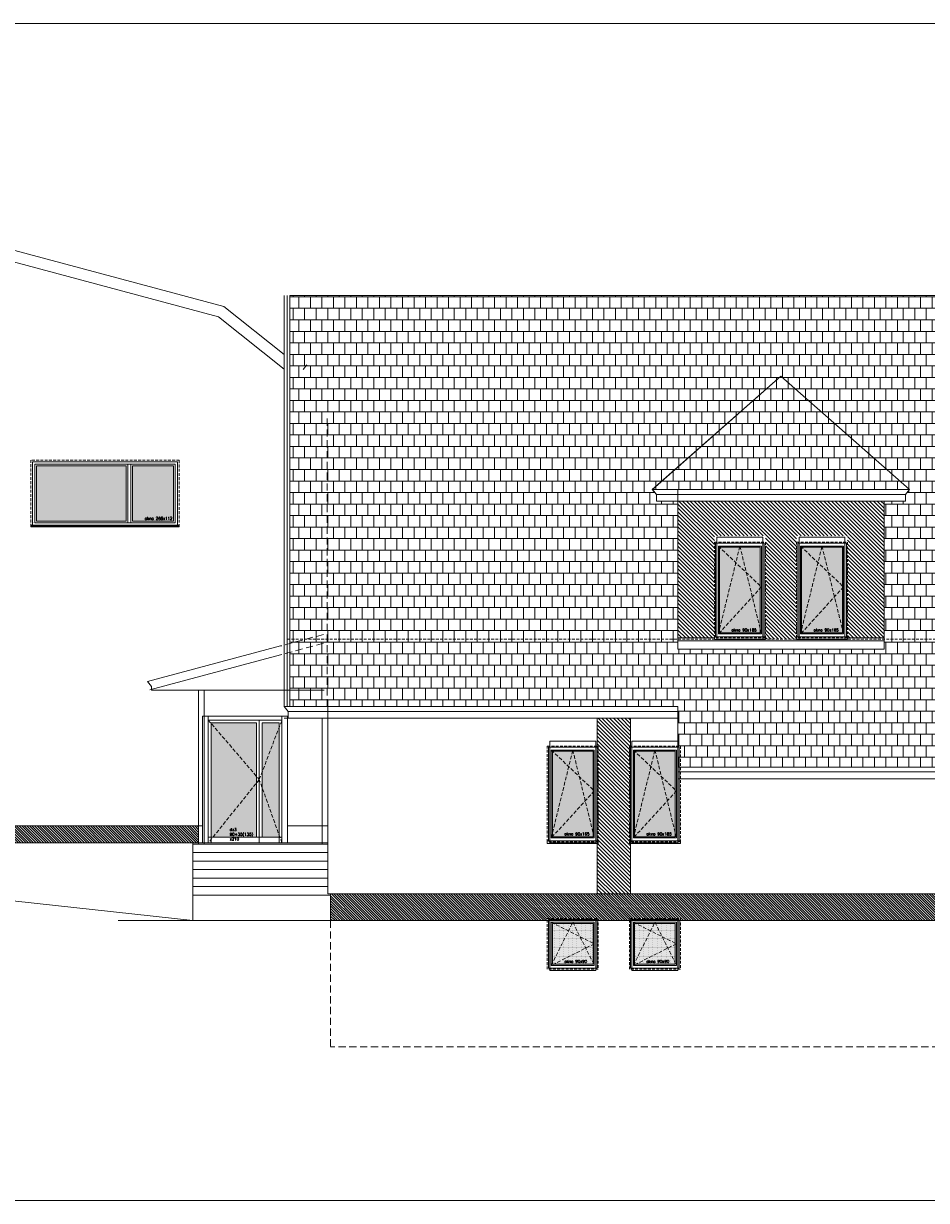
# Model space of a CAD drawing. Header units: millimetres. Extents: x -82287 to 177822, y -399756 to 0.
# Tile 34 of 228: x 62668 to 64262, y -241777 to -239700. Entities that reach past the tile are written whole.
import ezdxf
from ezdxf.enums import TextEntityAlignment as Align

# ---------------------------------------------------------------- set-up
doc = ezdxf.new("R2010")
doc.units = ezdxf.units.MM
doc.header["$MEASUREMENT"] = 0
for name, pattern in [('SUŁOSZOWA - PB 21 03$0$CACHE', [9.525, 6.35, -3.175]), ('SUŁOSZOWA - PB 21 03$0$CARKOVANA', [7.5, 5, -2.5]), ('SUŁOSZOWA - PB 21 03$0$HIDDEN', [9.525, 6.35, -3.175])]:
    doc.linetypes.add(name, pattern=pattern)
doc.layers.add('FL_XREF', color=252, linetype='Continuous')
for name, color, linetype, lineweight in [('SUŁOSZOWA - PB 21 03$0$! opisy okien elewacja', 251, 'Continuous', 0), ('SUŁOSZOWA - PB 21 03$0$!! 0_ Istn-okna', 251, 'Continuous', 0), ('SUŁOSZOWA - PB 21 03$0$!! 0_ Istn-sciany', 251, 'Continuous', 0), ('SUŁOSZOWA - PB 21 03$0$!! 0_ WIDOK ELEWACJA', 251, 'Continuous', 0), ('SUŁOSZOWA - PB 21 03$0$!! 0_Istn-cienka', 251, 'Continuous', 0), ('SUŁOSZOWA - PB 21 03$0$!! 0_Opis_pom', 251, 'Continuous', 0), ('SUŁOSZOWA - PB 21 03$0$!! 1_ELEWACJA KOLOR', 251, 'Continuous', 0), ('SUŁOSZOWA - PB 21 03$0$!! 1_Hatch dach', 251, 'Continuous', 0), ('SUŁOSZOWA - PB 21 03$0$!! 1_OPIS POM NOWE', 251, 'Continuous', 0), ('SUŁOSZOWA - PB 21 03$0$!! 1_Wyburzenia', 251, 'SUŁOSZOWA - PB 21 03$0$CARKOVANA', 0), ('SUŁOSZOWA - PB 21 03$0$!! 2_ELEWACJA COKÓŁ', 251, 'Continuous', 0), ('SUŁOSZOWA - PB 21 03$0$!! 2_NOWE OKNA WIDOk - remont', 251, 'Continuous', 0), ('SUŁOSZOWA - PB 21 03$0$!! 2_TYNK OBRYS', 251, 'Continuous', 0)]:
    doc.layers.add(name, color=color, linetype=linetype, lineweight=lineweight)
doc.styles.add('SUŁOSZOWA - PB 21 03$0$ARIAL', font='tahoma.ttf')
doc.styles.add('SUŁOSZOWA - PB 21 03$0$TXT', font='simplex.shx')
pattern_1 = [(315, (261219.8475, -171915.682), (2.24506403, 2.24506403), [])]
pattern_2 = [(315, (0, 0), (3.367596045, 3.367596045), [])]
pattern_3 = [(180, (0, 0), (-2e-15, -20.32), []), (270, (0, 0), (10.16, -20.32), [20.32, -20.32])]
pattern_4 = [(90, (0, 0), (-1.5875, 0.79375), [0, -1.5875])]

# ---------------------------------------------------------------- blocks, each defined once
blk = doc.blocks.new('SUŁOSZOWA - PB 21 03$0$okno 90x180')
at = {"layer": 'SUŁOSZOWA - PB 21 03$0$!! 1_Hatch dach', "true_color": 0x575757}
h = blk.add_hatch(dxfattribs=at)
h.set_pattern_fill('DOTS', color=251)
h.set_pattern_definition([(0, (-9632.3096, -11392.1331), (0.79375, 1.5875), [0, -1.5875])])
h.paths.add_polyline_path([(9, -20), (81, -20), (81, -171), (9, -171)])
at = {"layer": 'SUŁOSZOWA - PB 21 03$0$!! 0_ Istn-okna', "linetype": 'SUŁOSZOWA - PB 21 03$0$CARKOVANA', "lineweight": 5}
blk.add_lwpolyline([(0, -11), (90, -11), (90, -180), (0, -180)], close=True, dxfattribs=at)
at = {"layer": 'SUŁOSZOWA - PB 21 03$0$!! 0_ Istn-okna'}
for points in [[(2, -13), (88, -13), (88, -178), (2, -178)], [(7, -18), (83, -18), (83, -173), (7, -173)], [(9, -20), (81, -20), (81, -171), (9, -171)], [(0, -178), (90, -178), (90, -183), (0, -183)]]:
    blk.add_lwpolyline(points, close=True, dxfattribs=at)
at = {"layer": 'SUŁOSZOWA - PB 21 03$0$!! 1_Hatch dach', "color": 251, "linetype": 'SUŁOSZOWA - PB 21 03$0$CACHE', "true_color": 0x575757}
for points in [[(7, -173), (45, -18), (83, -173)], [(7, -18), (83, -90), (7, -173)]]:
    blk.add_lwpolyline(points, dxfattribs=at)
at = {"insert": (30.1, -163.6), "char_height": 5, "attachment_point": 1, "style": 'SUŁOSZOWA - PB 21 03$0$TXT'}
blk.add_mtext_dynamic_manual_height_columns('okno 90x165', width=52.63, gutter_width=75, heights=[0], dxfattribs=at)
blk = doc.blocks.new('SUŁOSZOWA - PB 21 03$0$okno 266x112')
at = {"layer": 'SUŁOSZOWA - PB 21 03$0$!! 1_Hatch dach', "true_color": 0x575757}
h = blk.add_hatch(dxfattribs=at)
h.set_pattern_fill('ANSI31', color=251, scale=0.05, angle=180)
h.set_pattern_definition([(225, (48759.55389, -227260.51076), (0.11225320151, -0.11225320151), [])])
h.paths.add_polyline_path([(212, 10312.8), (-50, 10312.8), (-50, 10315.8), (212, 10315.8)])
h = blk.add_hatch(dxfattribs=at)
h.set_pattern_fill('DOTS', color=251, angle=180)
h.set_pattern_definition([(180, (0, 0), (-0.79375, -1.5875), [0, -1.5875])])
h.paths.add_polyline_path([(43.8, 10207.8), (202, 10207.8), (202, 10305.8), (43.8, 10305.8)])
h.paths.add_polyline_path([(32.8, 10207.8), (-40, 10207.8), (-40, 10305.8), (32.8, 10305.8)])
at = {"layer": 'SUŁOSZOWA - PB 21 03$0$! opisy okien elewacja'}
for p in [(-33, 10312.8), (209, 10314.3), (209, 10312.8), (209, 10308.3)]:
    blk.add_point(p, dxfattribs=at)
at = {"layer": 'SUŁOSZOWA - PB 21 03$0$!! 0_ Istn-okna', "linetype": 'SUŁOSZOWA - PB 21 03$0$CARKOVANA', "lineweight": 5}
blk.add_lwpolyline([(212, 10315.8), (-50, 10315.8), (-50, 10197.8), (212, 10197.8)], close=True, dxfattribs=at)
at = {"layer": 'SUŁOSZOWA - PB 21 03$0$!! 0_ Istn-okna'}
for points in [[(212, 10312.8), (-50, 10312.8), (-50, 10315.8), (212, 10315.8)], [(209, 10312.8), (-47, 10312.8), (-47, 10200.8), (209, 10200.8)], [(205, 10308.8), (-43, 10308.8), (-43, 10204.8), (205, 10204.8)], [(32.8, 10207.8), (-40, 10207.8), (-40, 10305.8), (32.8, 10305.8)], [(43.8, 10207.8), (202, 10207.8), (202, 10305.8), (43.8, 10305.8)]]:
    blk.add_lwpolyline(points, close=True, dxfattribs=at)
for points in [[(35.8, 10308.8), (-43, 10308.8)], [(35.8, 10204.8), (35.8, 10308.8)], [(205, 10308.8), (40.8, 10308.8)], [(40.8, 10204.8), (40.8, 10308.8)]]:
    blk.add_lwpolyline(points, dxfattribs=at)
at = {"insert": (10.9, 10298.3), "char_height": 5, "attachment_point": 1, "rotation": 180, "style": 'SUŁOSZOWA - PB 21 03$0$TXT'}
blk.add_mtext_dynamic_manual_height_columns('okno 266x112', width=52.63, gutter_width=75, heights=[0], dxfattribs=at)
blk = doc.blocks.new('SUŁOSZOWA - PB 21 03$0$dz3')
at = {"layer": 'SUŁOSZOWA - PB 21 03$0$!! 1_Hatch dach', "true_color": 0x575757}
h = blk.add_hatch(dxfattribs=at)
h.set_pattern_fill('DOTS', color=251, angle=270)
h.set_pattern_definition(pattern_4)
h.paths.add_polyline_path([(-19431.4, 7310.2), (-19431.4, 7233.2), (-19335.6, 7233.2)], flags=17)
h.paths.add_polyline_path([(-19230.2, 7313.2), (-19431.4, 7313.2), (-19431.4, 7310.2), (-19335.6, 7233.2), (-19323.6, 7233.2)])
h.paths.add_polyline_path([(-19229.4, 7313.2), (-19230.2, 7313.2), (-19323.6, 7233.2), (-19229.4, 7233.2)])
h = blk.add_hatch(dxfattribs=at)
h.set_pattern_fill('DOTS', color=251, angle=270)
h.set_pattern_definition(pattern_4)
h.paths.add_polyline_path([(-19229.4, 7223.2), (-19431.4, 7223.2), (-19431.4, 7193.2), (-19229.4, 7193.2)])
at = {"layer": 'SUŁOSZOWA - PB 21 03$0$!! 0_ Istn-okna'}
for points in [[(-19217.4, 7328.2), (-19441.4, 7328.2)], [(-19441.4, 7328.2), (-19441.4, 7178.2)], [(-19217.4, 7318.2), (-19441.4, 7318.2)], [(-19229.4, 7313.2), (-19441.4, 7313.2)], [(-19431.4, 7318.2), (-19431.4, 7188.2)], [(-19229.4, 7313.2), (-19229.4, 7233.2)], [(-19224.4, 7318.2), (-19224.4, 7188.2)], [(-19217.4, 7328.2), (-19217.4, 7178.2)], [(-19431.4, 7233.2), (-19229.4, 7233.2)], [(-19441.4, 7228.2), (-19224.4, 7228.2)], [(-19431.4, 7223.2), (-19229.4, 7223.2)], [(-19229.4, 7223.2), (-19229.4, 7193.2)], [(-19229.4, 7193.2), (-19441.4, 7193.2)], [(-19217.4, 7188.2), (-19441.4, 7188.2)], [(-19217.4, 7178.2), (-19441.4, 7178.2)]]:
    blk.add_lwpolyline(points, dxfattribs=at)
at = {"layer": 'SUŁOSZOWA - PB 21 03$0$!! 1_Hatch dach', "color": 251, "linetype": 'SUŁOSZOWA - PB 21 03$0$CACHE', "true_color": 0x575757}
for points in [[(-19224.4, 7318.2), (-19329.4, 7228.2), (-19441.4, 7318.2)], [(-19441.4, 7188.2), (-19329.4, 7228.2), (-19224.4, 7188.2)]]:
    blk.add_lwpolyline(points, dxfattribs=at)
at = {"insert": (-19415.2, 7280.4), "char_height": 5, "attachment_point": 1, "rotation": 270, "style": 'SUŁOSZOWA - PB 21 03$0$TXT'}
blk.add_mtext_dynamic_manual_height_columns('dz3 90+35(135) x210', width=52.63, gutter_width=75, heights=[0], dxfattribs=at)
blk = doc.blocks.new('SUŁOSZOWA - PB 21 03$0$okno 90x90')
at = {"layer": 'SUŁOSZOWA - PB 21 03$0$!! 1_Hatch dach', "true_color": 0x575757}
h = blk.add_hatch(dxfattribs=at)
h.set_pattern_fill('DOTS', color=251)
h.set_pattern_definition([(0, (-9634.3096, -11214.1331), (0.79375, 1.5875), [0, -1.5875])])
h.paths.add_polyline_path([(7, 79), (79, 79), (79, 7), (7, 7)])
at = {"layer": 'SUŁOSZOWA - PB 21 03$0$!! 0_ Istn-okna', "linetype": 'SUŁOSZOWA - PB 21 03$0$CARKOVANA', "lineweight": 5}
blk.add_lwpolyline([(-2, 88), (88, 88), (88, -2), (-2, -2)], close=True, dxfattribs=at)
at = {"layer": 'SUŁOSZOWA - PB 21 03$0$!! 0_ Istn-okna'}
for points in [[(0, 86), (86, 86), (86, 0), (0, 0)], [(5, 81), (81, 81), (81, 5), (5, 5)], [(7, 79), (79, 79), (79, 7), (7, 7)]]:
    blk.add_lwpolyline(points, close=True, dxfattribs=at)
at = {"layer": 'SUŁOSZOWA - PB 21 03$0$!! 1_Hatch dach', "color": 251, "linetype": 'SUŁOSZOWA - PB 21 03$0$CACHE', "true_color": 0x575757}
for points in [[(5, 5), (43, 81), (81, 5)], [(5, 81), (81, 43), (5, 5)]]:
    blk.add_lwpolyline(points, dxfattribs=at)
at = {"insert": (28.1, 14.4), "char_height": 5, "attachment_point": 1, "style": 'SUŁOSZOWA - PB 21 03$0$TXT'}
blk.add_mtext_dynamic_manual_height_columns('okno 90x90', width=52.63, gutter_width=75, heights=[0], dxfattribs=at)
blk = doc.blocks.new('SUŁOSZOWA - PB 21 03')
at = {"layer": 'SUŁOSZOWA - PB 21 03$0$!! 1_ELEWACJA KOLOR'}
h = blk.add_hatch(dxfattribs=at)
h.set_pattern_fill('ANSI31', color=129, scale=1.5, angle=-90)
h.set_pattern_definition(pattern_2)
h.paths.add_polyline_path([(64125.25917, -240595.98294), (63761.25917, -240595.98294), (63761.25917, -240837.35053), (63825.75917, -240837.35053), (63825.75917, -240657.35053), (63915.75917, -240657.35053), (63915.75917, -240837.35053), (63915.75917, -240839.35053), (63970.75917, -240839.35053), (63970.75917, -240835.35053), (63970.75917, -240657.35053), (64060.75917, -240657.35053), (64060.75917, -240837.35053), (64125.25917, -240837.35053)])
h = blk.add_hatch(dxfattribs=at)
h.set_pattern_fill('ANSI31', color=129, scale=1.5, angle=-90)
h.set_pattern_definition(pattern_2)
h.paths.add_polyline_path([(63618.75917, -240978.98294), (63618.75917, -241289.35053), (63677.75917, -241289.35053), (63677.75917, -240978.98294)])
at = {"layer": 'SUŁOSZOWA - PB 21 03$0$!! 1_Hatch dach', "true_color": 0x990000}
h = blk.add_hatch(dxfattribs=at)
h.set_pattern_fill('AR-B88', color=14, scale=0.1, angle=180)
h.set_pattern_definition(pattern_3)
h.paths.add_polyline_path([(63076.25917, -240958.35053), (63076.25917, -240520.69104), (63076.25917, -240232.83492), (64699.75917, -240232.83492), (64302.25917, -240582.63492), (64309.46611, -240591.27873), (64309.46611, -240603.26733), (64387.25917, -240603.26733), (64387.25917, -240918.85053), (64362.25917, -240918.85053), (64362.25917, -240996.35053), (64387.25917, -240996.35053), (64387.25917, -241065.35053), (63765.75917, -241065.35053), (63761.25917, -241065.35053), (63761.25917, -240958.35053)])
h.paths.add_polyline_path([(63761.25917, -240857.35053), (63761.25917, -240595.98294), (63723.46611, -240595.98294), (63723.46611, -240583.99434), (63716.03396, -240575.54872), (63943.25917, -240375.59053), (64170.25917, -240575.35053), (64163.05224, -240583.99434), (64163.05224, -240595.98294), (64125.25917, -240595.98294), (64125.25917, -240857.35053)], flags=16)
h = blk.add_hatch(dxfattribs=at)
h.set_pattern_fill('AR-B88', color=14, scale=0.1, angle=180)
h.set_pattern_definition(pattern_3)
h.paths.add_polyline_path([(63716.25917, -240575.35053), (63943.25917, -240375.59053), (64170.25917, -240575.35053)])
at = {"layer": 'SUŁOSZOWA - PB 21 03$0$!! 2_ELEWACJA COKÓŁ'}
h = blk.add_hatch(dxfattribs=at)
h.set_pattern_fill('ANSI31', color=250, angle=-90)
h.set_pattern_definition(pattern_1)
h.paths.add_polyline_path([(62915.25917, -241199.35053), (62915.25917, -241169.35053), (61649.25917, -241169.35053), (61649.25917, -241199.35053)])
h.paths.add_polyline_path([(61540.34755, -241199.47958), (61693.41303, -241199.47958), (61693.41303, -241175.86839), (61540.34755, -241175.86839)], flags=9)
h = blk.add_hatch(dxfattribs=at)
h.set_pattern_fill('ANSI31', color=250, angle=-90)
h.set_pattern_definition(pattern_1)
h.paths.add_polyline_path([(64387.25917, -241336.35053), (64387.25917, -241289.35053), (63148.25917, -241289.35053), (63148.25917, -241336.35053), (63530.75917, -241336.35053), (63530.75917, -241332.35053), (63620.75917, -241332.35053), (63620.75917, -241336.35053), (63675.75917, -241336.35053), (63675.75917, -241332.35053), (63765.75917, -241332.35053), (63765.75917, -241336.35053)])
at = {"layer": 'SUŁOSZOWA - PB 21 03$0$! opisy okien elewacja'}
for points in [[(68096.18025, -239752.90582), (68096.18025, -241830.32956), (61076.44714, -241830.32956), (61076.44714, -239752.90582)], [(63076.25917, -240958.35053), (63076.25917, -240520.69104), (63076.25917, -240232.83492), (64699.75917, -240232.83492), (64302.25917, -240582.63492), (64309.46611, -240591.27873), (64309.46611, -240603.26733), (64387.25917, -240603.26733), (64387.25917, -240918.85053), (64362.25917, -240918.85053), (64362.25917, -240996.35053), (64387.25917, -240996.35053), (64387.25917, -241065.35053), (63765.75917, -241065.35053), (63765.75917, -241065.35053), (63761.25917, -241065.35053), (63761.25917, -241065.35053), (63761.25917, -240958.35053), (63761.25917, -240958.35053)], [(63761.25917, -240857.35053), (63761.25917, -240595.98294), (63723.46611, -240595.98294), (63723.46611, -240583.99434), (63716.03396, -240575.54872), (63943.25917, -240375.59053), (64170.25917, -240575.35053), (64163.05224, -240583.99434), (64163.05224, -240595.98294), (64125.25917, -240595.98294), (64125.25917, -240857.35053)], [(63716.25917, -240575.35053), (63943.25917, -240375.59053), (64170.25917, -240575.35053)]]:
    blk.add_lwpolyline(points, close=True, dxfattribs=at)
blk.add_lwpolyline([(62905.25917, -241291.35053), (62905.25917, -241201.35053), (62905.25917, -241199.35053)], dxfattribs=at)
at = {"layer": 'SUŁOSZOWA - PB 21 03$0$!! 0_ Istn-sciany'}
for points in [[(62905.25917, -241336.35053), (61649.25917, -241199.35053)], [(62905.25917, -241291.35053), (62905.25917, -241336.35053)], [(65142.91071, -241336.35053), (62773.29169, -241336.35053)]]:
    blk.add_lwpolyline(points, dxfattribs=at)
at = {"layer": 'SUŁOSZOWA - PB 21 03$0$!! 0_ WIDOK ELEWACJA'}
for p, q in [((63761.25917, -240857.35053), (63761.25917, -240595.98294)), ((64125.25917, -240857.35053), (64125.25917, -240595.98294))]:
    blk.add_line(p, q, dxfattribs=at)
for points in [[(62491.25919, -240126.78973), (62959.53237, -240252.26315)], [(62491.25919, -240147.49525), (62950.33508, -240270.50427)], [(63066.25917, -240232.83492), (63066.25917, -240958.35053)], [(63071.25917, -240232.83492), (63071.25917, -240958.35053)], [(63076.25917, -240232.83492), (63076.25917, -240958.35053)], [(65589.25917, -240232.83492), (63076.25917, -240232.83492)], [(63066.25917, -240337.20329), (62959.53237, -240252.26315)], [(63066.25917, -240362.7642), (62950.33508, -240270.50427)], [(63106.27359, -240355.51938), (63099.68119, -240363.8027)], [(63716.25917, -240575.35053), (63943.25917, -240375.59053)], [(64170.25917, -240575.35053), (63943.25917, -240375.59053)], [(63716.25917, -240575.35053), (64170.25917, -240575.35053)], [(63716.25917, -240575.35053), (63723.46611, -240583.99434), (63723.46611, -240595.98294)], [(63723.46611, -240583.99434), (64163.05224, -240583.99434)], [(63761.25917, -240857.35053), (63761.25917, -240575.35053)], [(64170.25917, -240575.35053), (64163.05224, -240583.99434), (64163.05224, -240595.98294)], [(63723.46611, -240595.98294), (64163.05224, -240595.98294)], [(63059.85872, -240851.61385), (62824.97722, -240914.55016)], [(63825.75917, -240837.35053), (63761.25917, -240837.35053)], [(64125.25917, -240842.35053), (63761.25917, -240842.35053)], [(64060.75917, -240837.35053), (64125.25917, -240837.35053)], [(63059.85872, -240867.14299), (62828.85951, -240929.03904)], [(64125.25917, -240857.35053), (63761.25917, -240857.35053)], [(62824.97722, -240914.55016), (62832.18416, -240923.19396), (62832.18416, -240929.39429)], [(63136.85872, -240929.39429), (62832.18416, -240929.39429)], [(62915.25917, -241201.35053), (62915.25917, -240929.39429)], [(62925.25917, -241201.35053), (62925.25917, -240929.39429)], [(63066.25917, -240958.35053), (63761.25917, -240958.35053)], [(63066.25917, -240958.35053), (63073.46611, -240966.99434), (63073.46611, -240978.98294)], [(63143.25917, -240958.35053), (63143.25917, -241289.35053)], [(64387.25917, -241065.35053), (63761.25917, -241065.35053), (63761.25917, -240958.35053)], [(63066.25917, -240978.98294), (63761.25917, -240978.98294)], [(63073.46611, -240966.99434), (63761.25917, -240966.99434)], [(63133.25917, -241201.35053), (63133.25917, -240978.98294)], [(63143.25917, -241201.35053), (63143.25917, -240978.98294)], [(63761.25917, -241065.35053), (64387.25917, -241065.35053)], [(63761.25917, -241073.99434), (64387.25917, -241073.99434)], [(63761.25917, -241085.98294), (64387.25917, -241085.98294)], [(62922.25917, -241169.35053), (61649.25917, -241169.35053)], [(63143.25917, -241169.35053), (63072.25917, -241169.35053)], [(63143.25917, -241199.35053), (61649.25917, -241199.35053)], [(62905.25917, -241201.35053), (63143.25917, -241201.35053)], [(62905.25917, -241216.35053), (63143.25917, -241216.35053)], [(62905.25917, -241231.35053), (63143.25917, -241231.35053)], [(62905.25917, -241246.35053), (63143.25917, -241246.35053)], [(62905.25917, -241261.35053), (63143.25917, -241261.35053)], [(62905.25917, -241276.35053), (63143.25917, -241276.35053)], [(62905.25917, -241291.35053), (63148.25917, -241291.35053)], [(65589.25917, -241289.35053), (63143.25917, -241289.35053)], [(63148.25917, -241289.35053), (63148.25917, -241336.35053)]]:
    blk.add_lwpolyline(points, dxfattribs=at)
for points in [[(63830.25917, -240659.35053), (63911.25917, -240659.35053), (63911.25917, -240839.35053), (63830.25917, -240839.35053)], [(63975.25917, -240659.35053), (64056.25917, -240659.35053), (64056.25917, -240839.35053), (63975.25917, -240839.35053)], [(63535.25917, -241019.35053), (63616.25917, -241019.35053), (63616.25917, -241199.35053), (63535.25917, -241199.35053)], [(63680.25917, -241019.35053), (63761.25917, -241019.35053), (63761.25917, -241199.35053), (63680.25917, -241199.35053)], [(63535.25917, -241334.35053), (63616.25917, -241334.35053), (63616.25917, -241424.35053), (63535.25917, -241424.35053)], [(63680.25917, -241334.35053), (63761.25917, -241334.35053), (63761.25917, -241424.35053), (63680.25917, -241424.35053)]]:
    blk.add_lwpolyline(points, close=True, dxfattribs=at)
at = {"layer": 'SUŁOSZOWA - PB 21 03$0$!! 0_Istn-cienka', "linetype": 'SUŁOSZOWA - PB 21 03$0$HIDDEN', "ltscale": 2}
for points in [[(63141.88176, -240958.35053), (63141.88176, -240449.6225)], [(63135.48131, -240831.35084), (63059.85872, -240851.61385)], [(63135.48131, -240846.87998), (63059.85872, -240867.14299)], [(63148.25917, -241336.35053), (63148.25917, -241559.35053)], [(65594.25917, -241559.35053), (63148.25917, -241559.35053)]]:
    blk.add_lwpolyline(points, dxfattribs=at)
at = {"layer": 'SUŁOSZOWA - PB 21 03$0$!! 1_Wyburzenia'}
blk.add_lwpolyline([(65589.25917, -240839.35053), (63069.5015, -240839.35053)], dxfattribs=at)
at = {"layer": 'SUŁOSZOWA - PB 21 03$0$!! 2_TYNK OBRYS'}
blk.add_lwpolyline([(63618.75917, -240978.98294), (63618.75917, -241289.35053), (63677.75917, -241289.35053), (63677.75917, -240978.98294)], close=True, dxfattribs=at)
at = {"layer": 'SUŁOSZOWA - PB 21 03$0$!! 2_NOWE OKNA WIDOk - remont'}
for name, p, rotation in [('SUŁOSZOWA - PB 21 03$0$okno 266x112', (62831.09252, -230325.59554), 180), ('SUŁOSZOWA - PB 21 03$0$dz3', (70250.49845, -221757.95792), 89.99999999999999)]:
    blk.add_blockref(name, p, dxfattribs=dict(at, rotation=rotation))
for name, p in [('SUŁOSZOWA - PB 21 03$0$okno 90x180', (63825.75917, -240657.35053)), ('SUŁOSZOWA - PB 21 03$0$okno 90x180', (63970.75917, -240657.35053)), ('SUŁOSZOWA - PB 21 03$0$okno 90x180', (63530.75917, -241017.35053)), ('SUŁOSZOWA - PB 21 03$0$okno 90x180', (63675.75917, -241017.35053)), ('SUŁOSZOWA - PB 21 03$0$okno 90x90', (63532.75917, -241420.35053)), ('SUŁOSZOWA - PB 21 03$0$okno 90x90', (63677.75917, -241420.35053))]:
    blk.add_blockref(name, p, dxfattribs=at)
at = {"layer": 'SUŁOSZOWA - PB 21 03$0$!! 0_Opis_pom', "ltscale": 0.7, "style": 'SUŁOSZOWA - PB 21 03$0$ARIAL'}
for tag, p in [('B0,19', (52679.2094, -194257.55204)), ('B2,14', (73874.0461, -194402.0887)), ('B1,21', (60405.50261, -194427.18207)), ('B2,12', (73342.49259, -194413.89249)), ('A1,16', (59129.54925, -194448.08429)), ('B1/17', (59524.53699, -194450.37428)), ('B1,19', (59914.81903, -194448.15658)), ('1,23', (61575.22173, -194450.37428)), ('B2,11', (73069.01144, -194438.89383)), ('B2,16', (75195.07765, -194441.83446)), ('B0,15', (51514.15008, -194461.8073)), ('A1,1', (58808.06672, -194460.94161)), ('1,22', (60947.33929, -194456.1144)), ('B2,17', (75506.7465, -194471.3759)), ('B2,19.1', (76701.67035, -194466.03695)), ('B3,7', (87459.81312, -194465.07097)), ('B3,3', (88235.73906, -194465.79732)), ('B0,18', (52071.43815, -194478.40179)), ('B1,18', (59715.51745, -194473.87108)), ('B1,20', (60198.53687, -194490.17374)), ('B2,10', (72728.63362, -194489.37283)), ('B2,15', (74566.38885, -194487.81114)), ('B3,6', (86826.65132, -194483.15512)), ('B3,8', (90006.66539, -194478.47972)), ('A0,6', (49094.40602, -194505.72387)), ('A1,6', (58565.96262, -194514.50753)), ('A2,5', (72452.45009, -194505.90583)), ('B2,13', (73649.91716, -194500.01242)), ('A0,5', (49399.71914, -194533.19455)), ('A0,4', (49692.81919, -194517.93289)), ('A0,3', (49906.53818, -194524.03766)), ('B0,20', (53125.45224, -194527.8835)), ('B0,21', (53847.26622, -194535.08002)), ('B0,22', (54187.56644, -194519.04308)), ('B1,1', (61908.24378, -194515.48656)), ('B1,3', (62229.35503, -194604.49851)), ('B2,18', (75922.43604, -194612.23635)), ('B2,19', (77152.69039, -194617.53776)), ('A3,4', (85509.27934, -194642.47136)), ('B0,24B', (54824.42896, -194684.26784)), ('B1,4', (63476.45184, -194691.11207)), ('B0,13', (50367.63944, -194706.5583)), ('B0,16', (51457.40872, -194704.43091)), ('B0,17', (51897.58569, -194706.77195)), ('A2,4', (71695.75649, -194707.44268)), ('B0,23', (54542.05776, -194742.93939)), ('A1,5', (58149.22649, -194724.80163)), ('A2.1', (72371.45884, -194731.56251)), ('A1,2', (58744.42262, -194746.622)), ('B1,2D', (60756.29674, -194750.92727)), ('A1,15', (59129.54925, -194780.73348)), ('B0,14', (50962.60809, -194789.06568)), ('B1,4', (63483.03852, -194791.04365)), ('A3.1', (86079.08704, -194786.62422)), ('A0,2', (49295.91259, -194810.95246)), ('B0,7', (52851.95551, -194845.56115)), ('B1,2B', (62374.83512, -194841.86715)), ('B2.7', (74548.27897, -194836.12781)), ('B3,2', (89035.72921, -194837.99287)), ('B1,2A', (61803.35407, -194869.27513)), ('B0,8', (51561.38742, -194890.27848)), ('A1,3', (58810.05243, -195008.83917)), ('A3.2', (86016.50296, -195004.88875)), ('A0,1', (49914.27925, -195025.82804)), ('A0,10', (49695.87246, -195042.9259)), ('B0,17', (51225.06492, -195049.74007)), ('B0,6', (52110.41055, -195069.39267)), ('B1,8', (61403.63433, -195071.25189)), ('A2.2', (72371.45884, -195070.78713)), ('B2.2', (74976.1855, -195068.47988)), ('A0,7', (49042.50308, -195082.6056)), ('B3,11', (88623.94853, -195099.23575)), ('B3,4', (87612.56208, -195132.78192)), ('B3,5', (86839.47632, -195174.05241)), ('B0,12', (50313.60595, -195207.52936)), ('B0,11', (50726.178, -195219.06638)), ('B3,10', (89778.42161, -195220.68871)), ('B1,6', (63686.26823, -195231.3997)), ('B0,10', (51476.34179, -195259.44699)), ('B0,24A', (54359.17011, -195245.97867)), ('A1,4', (58093.66276, -195250.96213)), ('B3,9', (90479.74099, -195260.18621)), ('A0,11', (49643.96951, -195271.84772)), ('B1,14', (59332.54805, -195280.73534)), ('A0,8', (49042.50308, -195293.21363)), ('B0,9', (51798.4912, -195291.17482)), ('B2,21', (75970.16114, -195290.81005)), ('B0,3', (52068.59538, -195319.60465)), ('B1,13', (60186.62513, -195314.46953)), ('B1,10', (60892.94126, -195319.45825)), ('B1,5', (63419.22943, -195317.21026)), ('A2.3', (71832.37045, -195318.78232)), ('B2,9', (73175.51251, -195317.21162)), ('B2,4', (74493.5947, -195318.7733)), ('B2,3', (74674.2815, -195319.28036)), ('A3,3', (85569.83931, -195318.78232)), ('B1,9', (61058.12383, -195344.48743)), ('B2,8', (73894.209, -195338.18956)), ('B2,20', (77211.021, -195343.82367)), ('B3,1', (88723.65615, -195329.98594)), ('B0,2', (52227.2348, -195357.98297)), ('B2.1', (75304.74121, -195348.36327)), ('B1,2C', (61827.40698, -195369.02625)), ('B1,7', (62134.52151, -195372.05069)), ('B0,1', (53061.17304, -195403.85659)), ('A0,9', (49001.50444, -195413.15723)), ('A0,12', (49689.76592, -195485.50737)), ('B0,4', (52224.78303, -195500.96352)), ('B2,5', (74686.48999, -195507.24036)), ('B1,11', (61050.00078, -195512.89565)), ('B1,12', (60864.00751, -195544.00738)), ('B2,6', (74499.29165, -195549.55175)), ('B0,5', (52066.14362, -195556.83806)), ('C2,2', (74812.78942, -195865.8959)), ('C1,3', (61091.58871, -195973.27844)), ('C0,2A', (52278.30875, -196050.48297)), ('C0,1', (52808.36775, -196132.34208)), ('C1,2', (61690.27405, -196439.72387)), ('C1,1', (62060.59754, -196465.28533)), ('C3,1', (88979.71614, -196545.67785)), ('C0,2B', (53028.88223, -196668.8019)), ('C1,4', (61008.68123, -196686.32122)), ('C2,1', (75334.65984, -196786.2197)), ('C2,3', (74834.65119, -196933.26657)), ('C1,5', (61062.7252, -196991.42453)), ('C1,10', (62127.38542, -196998.81344)), ('C1,9', (62147.33751, -197289.53424)), ('C1,6', (61131.41824, -197329.69535)), ('C0,3', (52181.98562, -197341.92176)), ('D1,1', (73931.12245, -197584.03121)), ('C0,4', (52345.96562, -197596.60561)), ('D0,18', (60296.49264, -197617.95269)), ('C2,4', (75243.70451, -197663.89)), ('D0,7', (59141.53804, -197722.84718)), ('D0,3', (59562.25866, -197751.14316)), ('D0,17', (60701.16801, -197741.44864)), ('C1,7', (61222.2575, -197737.18052)), ('D1,6', (72757.78643, -197751.22612)), ('D1,4', (73157.19908, -197744.29721)), ('D0,6', (58741.71849, -197802.61699)), ('D0,10', (58357.73602, -197820.93991)), ('D,09', (59195.67196, -197881.51243)), ('C0,5', (52269.72696, -197902.4362)), ('C0,6', (52872.93793, -197917.07354)), ('D0,2', (59943.06082, -197917.06725)), ('D0,16', (60721.3534, -197935.2949)), ('D1,3', (73475.28953, -197924.29875)), ('D0,8', (59058.9008, -197963.64925)), ('D0,5', (59448.52586, -197969.8061)), ('D1,5', (73291.61607, -197999.29956)), ('C2,5', (74555.08284, -197988.7886)), ('D0,4', (59655.02693, -198042.2589)), ('D0,15', (60692.12223, -198127.4643)), ('D0,1', (59931.33074, -198173.12806)), ('D1,2', (73578.07819, -198172.30068)), ('D0,11', (58161.27105, -198211.45823)), ('D0,12', (58250.99458, -198537.17631)), ('D0,13', (58250.99458, -198764.99605)), ('D1,7', (71854.87376, -198786.88467)), ('D0,14', (59130.08589, -198795.3373)), ('D1,8', (71715.35366, -199212.44512))]:
    blk.add_attdef(tag, text='', height=11.968, dxfattribs=at).set_placement(p, align=Align.MIDDLE_CENTER)
at = {"layer": 'SUŁOSZOWA - PB 21 03$0$!! 1_OPIS POM NOWE', "style": 'SUŁOSZOWA - PB 21 03$0$ARIAL'}
for tag, p in [('C1.7A', (61271.6179, -197538.30303)), ('C2.5B', (74970.66097, -197546.70728)), ('C2,5C', (74903.71123, -197659.13664)), ('C2.4', (75374.07862, -197726.11453)), ('D1,2B', (74322.25834, -197791.43247)), ('C1.7C', (61260.26049, -197811.38428)), ('C1.8B', (61588.27341, -197817.62151)), ('C1.8A', (61884.42005, -197818.94854)), ('C1.7B', (61322.12354, -197933.89849)), ('C2,5A', (74943.41937, -197993.49482)), ('E1.2', (62164.78326, -198139.98688)), ('E1.5E', (62692.10372, -198153.27854)), ('D1,2C', (73419.9359, -198156.57844)), ('E2.9', (75361.45041, -198161.88904)), ('E2.7', (76022.45692, -198162.26272)), ('E3.1', (88990.58975, -198158.87886)), ('E1.1', (61330.46191, -198191.9806)), ('E1.5D', (62993.60773, -198185.416)), ('D1,2A', (74280.17915, -198172.30068)), ('E1.5C', (63016.9343, -198246.3437)), ('E1.5B', (63264.15117, -198307.8661)), ('E3.2', (88781.41347, -198385.24275)), ('E1.6', (61022.6264, -198421.00827)), ('E2.2', (74782.75417, -198427.85813)), ('E2.8', (75757.29014, -198437.09188)), ('E1.5A', (63049.47589, -198456.39852)), ('E2.6', (76531.8031, -198444.40756)), ('E3.4', (89392.22607, -198450.03942)), ('E1.5G', (62892.39981, -198586.12622)), ('E1.5F', (62736.15118, -198589.14592)), ('E1,4', (61888.25021, -198652.6996)), ('E2.1', (75803.99631, -198697.05773)), ('E1.5L', (63297.7633, -198733.65678)), ('E1.3', (61058.5992, -198806.28147)), ('E1.5H', (62893.53005, -198830.01758)), ('E2,3', (74778.52304, -198843.9541)), ('E3.3', (89150.95684, -198867.32581)), ('E1.5K', (63266.15427, -198904.67789)), ('E1.5I', (62723.74907, -199005.87002)), ('E2.4', (75135.87669, -199083.20857)), ('E2.5', (76615.04061, -199164.91143)), ('E1.5J', (63204.25187, -199215.697))]:
    blk.add_attdef(tag, text='', height=11.968, dxfattribs=at).set_placement(p, align=Align.MIDDLE_CENTER)

msp = doc.modelspace()

# ---------------------------------------------------------------- block references
at = {"layer": 'FL_XREF'}
msp.add_blockref('SUŁOSZOWA - PB 21 03', (62.3, 52.9), dxfattribs=at)

doc.saveas('drawing.dxf')
